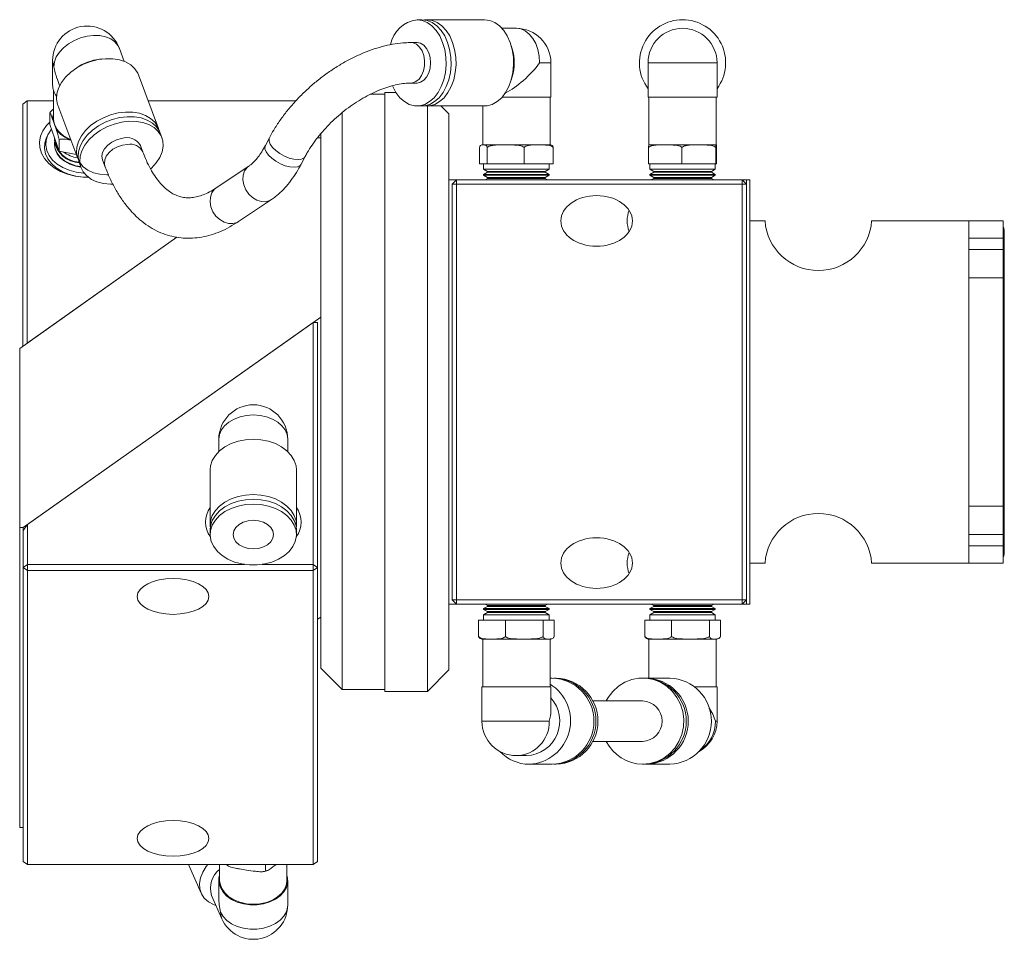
# Model space of a CAD drawing. Header units: inches. Extents: x 0.7 to 32, y 0.8 to 20.7.
# Tile 4 of 8: x 14.9 to 20.7, y 0.8 to 6.1. Entities that reach past the tile are written whole.
import ezdxf

# ---------------------------------------------------------------- set-up
doc = ezdxf.new("R2010")
doc.units = ezdxf.units.IN
doc.header["$MEASUREMENT"] = 0

msp = doc.modelspace()

# ---------------------------------------------------------------- linework, layer by layer
at = {"color": 7, "linetype": 'Continuous', "lineweight": 15}
for p, q in [((17.2989, 6.1268), (17.2699, 6.1268)), ((17.6649, 6.1268), (17.328, 6.1268)), ((17.8509, 6.0764), (17.7669, 6.0764)), ((17.2699, 5.9929), (17.2349, 5.9929)), ((15.5579, 5.8828), (15.5297, 5.9584)), ((17.8266, 5.956), (17.8206, 5.9763)), ((15.1393, 5.8879), (15.1393, 5.7453)), ((15.3924, 5.8925), (15.4133, 5.8955)), ((15.4313, 5.8975), (15.4133, 5.8955)), ((17.987, 5.8748), (18.0525, 5.8748)), ((18.0525, 5.6732), (18.0525, 5.8748)), ((18.621, 5.8748), (18.621, 5.6732)), ((18.621, 5.8748), (19.0242, 5.8748)), ((19.0242, 5.6732), (19.0242, 5.8748)), ((15.2812, 5.8462), (15.2663, 5.8359)), ((15.1648, 5.7833), (15.1802, 5.7418)), ((15.7578, 5.4913), (15.6413, 5.8036)), ((17.8206, 5.7733), (17.8266, 5.7936)), ((15.144, 5.7147), (15.144, 5.5482)), ((17.147, 5.7006), (17.0816, 5.7006)), ((17.0816, 5.1881), (17.0816, 5.7006)), ((17.2349, 5.7567), (17.2699, 5.7567)), ((14.9659, 5.6339), (14.9909, 5.6516)), ((14.9909, 5.6516), (14.9909, 4.2366)), ((15.144, 5.6516), (14.9909, 5.6516)), ((16.5606, 5.6516), (15.698, 5.6516)), ((17.0816, 5.6906), (16.9962, 5.6906)), ((17.7669, 5.6732), (18.0525, 5.6732)), ((18.0477, 5.3945), (18.0477, 5.6732)), ((18.621, 5.6732), (19.0242, 5.6732)), ((18.6258, 5.6732), (18.6258, 5.3945)), ((19.0195, 5.3945), (19.0195, 5.6732)), ((14.9659, 4.219), (14.9659, 5.6339)), ((15.1692, 5.6274), (15.2857, 5.3151)), ((17.2699, 5.6228), (17.2989, 5.6228)), ((17.328, 5.6228), (17.6649, 5.6228)), ((17.3316, 5.1881), (17.3316, 5.6228)), ((17.4566, 5.5756), (17.4094, 5.6228)), ((17.654, 5.6228), (17.654, 5.3945)), ((15.1225, 5.582), (15.1225, 5.5148)), ((15.1498, 5.5147), (15.14, 5.5428)), ((16.8316, 5.5844), (16.8316, 3.9506)), ((17.4566, 5.5756), (17.4566, 5.0997)), ((15.1772, 5.3588), (15.1225, 5.5148)), ((15.1597, 5.4866), (15.1498, 5.5147)), ((15.108, 5.4463), (15.1005, 5.4272)), ((15.1494, 5.4258), (15.1494, 5.4227)), ((15.1772, 5.426), (15.1772, 5.3588)), ((15.7779, 5.4375), (15.7679, 5.4644)), ((16.4069, 5.437), (16.3831, 5.3921)), ((16.7066, 5.4357), (16.6866, 5.4357)), ((16.7066, 3.9506), (16.7066, 5.4619)), ((15.277, 5.3385), (15.1772, 5.3588)), ((15.6664, 5.3534), (15.6525, 5.3907)), ((17.6352, 5.3794), (17.6352, 5.2843)), ((17.6581, 5.3945), (17.6498, 5.3945)), ((17.6663, 5.3945), (17.6581, 5.3945)), ((17.6663, 5.3945), (17.75, 5.3945)), ((17.681, 5.3794), (17.681, 5.2843)), ((17.7888, 5.3945), (17.75, 5.3945)), ((17.8277, 5.3945), (17.7888, 5.3945)), ((17.8277, 5.3945), (17.9511, 5.3945)), ((17.8967, 5.3794), (17.8967, 5.2843)), ((17.9816, 5.3945), (17.9511, 5.3945)), ((18.0122, 5.3945), (17.9816, 5.3945)), ((18.0122, 5.3945), (18.0519, 5.3945)), ((18.0666, 5.3794), (18.0666, 5.2843)), ((18.6241, 5.3794), (18.6241, 5.2843)), ((18.6252, 5.3945), (18.6866, 5.3945)), ((18.7217, 5.3945), (18.6866, 5.3945)), ((18.7568, 5.3945), (18.7217, 5.3945)), ((18.7568, 5.3945), (18.8828, 5.3945)), ((18.8193, 5.3794), (18.8193, 5.2843)), ((18.9185, 5.3945), (18.8828, 5.3945)), ((18.9543, 5.3945), (18.9185, 5.3945)), ((18.9543, 5.3945), (19.0188, 5.3945)), ((19.0178, 5.3794), (19.0178, 5.2843)), ((19.0194, 5.3945), (19.0188, 5.3945)), ((19.02, 5.3945), (19.0194, 5.3945)), ((19.0211, 5.3794), (19.0211, 5.2843)), ((15.4312, 5.3081), (15.4451, 5.2708)), ((16.592, 5.2817), (16.6157, 5.3267)), ((15.2957, 5.2882), (15.3058, 5.2613)), ((16.2871, 5.2713), (16.0953, 5.1431)), ((17.681, 5.2843), (17.6352, 5.2843)), ((17.6594, 5.2843), (17.6594, 5.2528)), ((17.6594, 5.2528), (17.6826, 5.2394)), ((17.6594, 5.2528), (17.7096, 5.2528)), ((17.8967, 5.2843), (17.681, 5.2843)), ((17.6826, 5.2394), (17.6826, 5.2347)), ((17.6826, 5.2394), (17.7268, 5.2394)), ((17.7096, 5.2528), (18.0424, 5.2528)), ((17.7268, 5.2394), (18.0192, 5.2394)), ((18.0666, 5.2843), (17.8967, 5.2843)), ((18.0192, 5.2394), (18.0424, 5.2528)), ((18.0192, 5.2347), (18.0192, 5.2394)), ((18.0424, 5.2528), (18.0424, 5.2843)), ((18.8193, 5.2843), (18.6241, 5.2843)), ((18.6311, 5.2843), (18.6311, 5.2528)), ((18.6311, 5.2528), (18.6543, 5.2394)), ((18.6311, 5.2528), (19.0141, 5.2528)), ((18.6543, 5.2394), (18.6543, 5.2347)), ((18.6543, 5.2394), (18.9909, 5.2394)), ((19.0178, 5.2843), (18.8193, 5.2843)), ((18.9909, 5.2394), (19.0141, 5.2528)), ((18.9909, 5.2347), (18.9909, 5.2394)), ((19.0141, 5.2528), (19.0141, 5.2843)), ((19.0211, 5.2843), (19.0178, 5.2843)), ((17.0816, 2.2006), (17.0816, 5.1881)), ((17.3316, 2.2006), (17.3316, 5.1881)), ((17.5009, 5.1906), (17.4566, 5.1906)), ((17.4759, 5.1656), (17.5009, 5.1906)), ((17.5009, 5.1656), (17.5009, 5.1906)), ((17.5009, 5.1906), (19.1709, 5.1906)), ((17.6826, 5.2347), (17.6594, 5.2213)), ((17.6594, 5.2213), (17.6594, 5.2171)), ((17.6594, 5.2213), (17.7096, 5.2213)), ((17.6594, 5.2171), (17.6826, 5.2037)), ((17.6594, 5.2171), (17.7096, 5.2171)), ((17.6826, 5.199), (17.6681, 5.1906)), ((17.6826, 5.2347), (17.7268, 5.2347)), ((17.6826, 5.2037), (17.6826, 5.199)), ((17.6826, 5.2037), (17.7268, 5.2037)), ((17.6826, 5.199), (17.7268, 5.199)), ((17.7096, 5.2213), (18.0424, 5.2213)), ((17.7096, 5.2171), (18.0424, 5.2171)), ((17.7268, 5.2347), (18.0192, 5.2347)), ((17.7268, 5.2037), (18.0192, 5.2037)), ((17.7268, 5.199), (18.0192, 5.199)), ((18.0424, 5.2213), (18.0192, 5.2347)), ((18.0192, 5.2037), (18.0424, 5.2171)), ((18.0192, 5.199), (18.0192, 5.2037)), ((18.0337, 5.1906), (18.0192, 5.199)), ((18.0424, 5.2171), (18.0424, 5.2213)), ((18.6543, 5.2347), (18.6311, 5.2213)), ((18.6311, 5.2213), (18.6311, 5.2171)), ((18.6311, 5.2213), (19.0141, 5.2213)), ((18.6311, 5.2171), (18.6543, 5.2037)), ((18.6311, 5.2171), (19.0141, 5.2171)), ((18.6543, 5.199), (18.6398, 5.1906)), ((18.6543, 5.2347), (18.9909, 5.2347)), ((18.6543, 5.2037), (18.6543, 5.199)), ((18.6543, 5.2037), (18.9909, 5.2037)), ((18.6543, 5.199), (18.9909, 5.199)), ((19.0141, 5.2213), (18.9909, 5.2347)), ((18.9909, 5.2037), (19.0141, 5.2171)), ((18.9909, 5.199), (18.9909, 5.2037)), ((19.0054, 5.1906), (18.9909, 5.199)), ((19.0141, 5.2171), (19.0141, 5.2213)), ((19.1966, 5.1906), (19.1709, 5.1906)), ((19.1709, 5.1656), (19.1709, 5.1906)), ((19.1959, 5.1656), (19.1709, 5.1906)), ((19.1966, 2.7106), (19.1966, 5.1906)), ((19.1966, 5.1906), (19.2166, 5.1906)), ((19.2166, 5.1906), (19.2166, 4.9506)), ((17.4759, 2.7356), (17.4759, 5.1656)), ((17.4759, 5.1656), (17.5009, 5.1656)), ((17.5009, 5.1656), (17.5009, 2.7356)), ((19.1709, 5.1656), (17.5009, 5.1656)), ((19.1709, 2.7356), (19.1709, 5.1656)), ((19.1709, 5.1656), (19.1959, 5.1656)), ((19.1959, 5.1656), (19.1959, 2.7356)), ((16.2265, 4.9467), (16.4184, 5.0749)), ((17.4566, 5.0997), (17.4566, 2.3256)), ((19.2166, 4.9506), (19.2166, 2.9506)), ((19.2166, 4.9506), (19.3049, 4.9506)), ((19.312, 4.9044), (19.3118, 4.9044)), ((19.9283, 4.9506), (20.4966, 4.9506)), ((20.4966, 4.9506), (20.6966, 4.9506)), ((20.4966, 4.8506), (20.4966, 4.9506)), ((20.6966, 4.9506), (20.6966, 4.8506)), ((20.704, 3.0057), (20.704, 4.8955)), ((15.8662, 4.8556), (14.9466, 4.2054)), ((14.9909, 4.2366), (15.8662, 4.8556)), ((20.6966, 4.8506), (20.4966, 4.8506)), ((20.4966, 4.8506), (20.4966, 4.7836)), ((20.6966, 4.8506), (20.6966, 4.7836)), ((20.6966, 4.7836), (20.4966, 4.7836)), ((20.4966, 4.7836), (20.4966, 4.6176)), ((20.6966, 4.6176), (20.6966, 4.7836)), ((20.4966, 4.6176), (20.6966, 4.6176)), ((20.4966, 4.6176), (20.4966, 3.2836)), ((20.6966, 4.6176), (20.6966, 3.2836)), ((14.9666, 3.1585), (16.7066, 4.3889)), ((16.6626, 4.3577), (14.9926, 3.1769)), ((16.6626, 2.9428), (16.6626, 4.3577)), ((16.6626, 4.3577), (16.6876, 4.3577)), ((16.6876, 4.3577), (16.6876, 2.9251)), ((14.9466, 4.2054), (14.9466, 3.1585)), ((16.7066, 2.3356), (16.7066, 3.9506)), ((16.8316, 3.9506), (16.8316, 2.2106)), ((16.111, 3.6741), (16.111, 3.6027)), ((16.5142, 3.6027), (16.5142, 3.6741)), ((16.0607, 3.4958), (16.0607, 3.1729)), ((16.5646, 3.1729), (16.5646, 3.4958)), ((20.6966, 3.2836), (20.4966, 3.2836)), ((20.4966, 3.2836), (20.4966, 3.1176)), ((20.6966, 3.1176), (20.6966, 3.2836)), ((14.9676, 3.1415), (14.9926, 3.1769)), ((14.9926, 3.1769), (14.9926, 2.9428)), ((14.9466, 1.4049), (14.9466, 3.1585)), ((14.9466, 3.1585), (14.9666, 3.1585)), ((14.9666, 3.1585), (14.9666, 1.4049)), ((14.9676, 2.9251), (14.9676, 3.1415)), ((16.0607, 3.145), (16.0607, 3.1172)), ((16.5646, 3.1172), (16.5646, 3.145)), ((20.4966, 3.1176), (20.6966, 3.1176)), ((20.4966, 3.1176), (20.4966, 3.0506)), ((20.6966, 3.1176), (20.6966, 3.0506)), ((20.4966, 3.0506), (20.6966, 3.0506)), ((20.4966, 2.9506), (20.4966, 3.0506)), ((20.6966, 3.0506), (20.6966, 2.9506)), ((14.9926, 2.9428), (14.9676, 2.9251)), ((14.9926, 2.9428), (14.9926, 2.9075)), ((14.9926, 2.9428), (16.2608, 2.9428)), ((16.3644, 2.9428), (16.6626, 2.9428)), ((16.6626, 2.9428), (16.6626, 2.9075)), ((16.6876, 2.9251), (16.6626, 2.9428)), ((19.2166, 2.9506), (19.2166, 2.7106)), ((19.2166, 2.9506), (19.3049, 2.9506)), ((19.9283, 2.9506), (20.4966, 2.9506)), ((20.6966, 2.9506), (20.4966, 2.9506)), ((14.9926, 2.9075), (14.9676, 2.9251)), ((14.9676, 1.2069), (14.9676, 2.9251)), ((16.6626, 2.9075), (14.9926, 2.9075)), ((14.9926, 2.9075), (14.9926, 1.1892)), ((16.6876, 2.9251), (16.6626, 2.9075)), ((16.6626, 1.1892), (16.6626, 2.9075)), ((16.6876, 2.9251), (16.6876, 1.2069)), ((17.5009, 2.7106), (17.4566, 2.7106)), ((17.4759, 2.7356), (17.5009, 2.7356)), ((17.4759, 2.7356), (17.5009, 2.7106)), ((17.5009, 2.7106), (17.5009, 2.7356)), ((17.5009, 2.7356), (19.1709, 2.7356)), ((19.1709, 2.7106), (17.5009, 2.7106)), ((17.6681, 2.7106), (17.6826, 2.7022)), ((18.0192, 2.7022), (18.0337, 2.7106)), ((18.6398, 2.7106), (18.6543, 2.7022)), ((18.9909, 2.7022), (19.0054, 2.7106)), ((19.1709, 2.7106), (19.1709, 2.7356)), ((19.1709, 2.7356), (19.1959, 2.7356)), ((19.1709, 2.7106), (19.1959, 2.7356)), ((19.1966, 2.7106), (19.1709, 2.7106)), ((19.2166, 2.7106), (19.1966, 2.7106)), ((17.6826, 2.6976), (17.6594, 2.6842)), ((17.6594, 2.6842), (17.6594, 2.6799)), ((18.0424, 2.6842), (17.6594, 2.6842)), ((17.6594, 2.6799), (17.6826, 2.6665)), ((18.0424, 2.6799), (17.6594, 2.6799)), ((17.6826, 2.6619), (17.6594, 2.6485)), ((17.6594, 2.6485), (17.6594, 2.617)), ((18.0424, 2.6485), (17.6594, 2.6485)), ((17.6826, 2.7022), (17.6826, 2.6976)), ((18.0192, 2.7022), (17.6826, 2.7022)), ((18.0192, 2.6976), (17.6826, 2.6976)), ((17.6826, 2.6665), (17.6826, 2.6619)), ((18.0192, 2.6665), (17.6826, 2.6665)), ((18.0192, 2.6619), (17.6826, 2.6619)), ((18.0192, 2.6976), (18.0192, 2.7022)), ((18.0424, 2.6842), (18.0192, 2.6976)), ((18.0192, 2.6665), (18.0424, 2.6799)), ((18.0192, 2.6619), (18.0192, 2.6665)), ((18.0424, 2.6485), (18.0192, 2.6619)), ((18.0424, 2.6799), (18.0424, 2.6842)), ((18.0424, 2.617), (18.0424, 2.6485)), ((18.6543, 2.6976), (18.6311, 2.6842)), ((18.6311, 2.6842), (18.6311, 2.6799)), ((18.7659, 2.6842), (18.6311, 2.6842)), ((18.6311, 2.6799), (18.6543, 2.6665)), ((18.7659, 2.6799), (18.6311, 2.6799)), ((18.6543, 2.6619), (18.6311, 2.6485)), ((18.6311, 2.6485), (18.6311, 2.617)), ((18.7659, 2.6485), (18.6311, 2.6485)), ((18.6543, 2.7022), (18.6543, 2.6976)), ((18.7727, 2.7022), (18.6543, 2.7022)), ((18.7727, 2.6976), (18.6543, 2.6976)), ((18.6543, 2.6665), (18.6543, 2.6619)), ((18.7727, 2.6665), (18.6543, 2.6665)), ((18.7727, 2.6619), (18.6543, 2.6619)), ((19.0141, 2.6842), (18.7659, 2.6842)), ((19.0141, 2.6799), (18.7659, 2.6799)), ((19.0141, 2.6485), (18.7659, 2.6485)), ((18.9909, 2.7022), (18.7727, 2.7022)), ((18.9909, 2.6976), (18.7727, 2.6976)), ((18.9909, 2.6665), (18.7727, 2.6665)), ((18.9909, 2.6619), (18.7727, 2.6619)), ((18.9909, 2.6976), (18.9909, 2.7022)), ((19.0141, 2.6842), (18.9909, 2.6976)), ((18.9909, 2.6665), (19.0141, 2.6799)), ((18.9909, 2.6619), (18.9909, 2.6665)), ((19.0141, 2.6485), (18.9909, 2.6619)), ((19.0141, 2.6799), (19.0141, 2.6842)), ((19.0141, 2.617), (19.0141, 2.6485)), ((16.6876, 2.6218), (16.7066, 2.6352)), ((17.63, 2.5219), (17.63, 2.617)), ((17.63, 2.617), (17.7867, 2.617)), ((17.7867, 2.617), (18.0076, 2.617)), ((17.7867, 2.5219), (17.7867, 2.617)), ((18.0076, 2.5219), (18.0076, 2.617)), ((18.0076, 2.617), (18.0718, 2.617)), ((18.0718, 2.5219), (18.0718, 2.617)), ((18.6017, 2.5219), (18.6017, 2.617)), ((18.6017, 2.617), (18.7584, 2.617)), ((18.7584, 2.617), (18.9794, 2.617)), ((18.7584, 2.5219), (18.7584, 2.617)), ((18.9794, 2.5219), (18.9794, 2.617)), ((18.9794, 2.617), (19.0435, 2.617)), ((19.0435, 2.5219), (19.0435, 2.617)), ((17.6801, 2.5067), (17.6498, 2.5067)), ((17.654, 2.5067), (17.654, 2.228)), ((17.6801, 2.5067), (17.7083, 2.5067)), ((17.7083, 2.5067), (17.7365, 2.5067)), ((17.8574, 2.5067), (17.7365, 2.5067)), ((17.8574, 2.5067), (17.8972, 2.5067)), ((17.8972, 2.5067), (17.9369, 2.5067)), ((18.0282, 2.5067), (17.9369, 2.5067)), ((18.0282, 2.5067), (18.0397, 2.5067)), ((18.0397, 2.5067), (18.0513, 2.5067)), ((18.0477, 2.228), (18.0477, 2.5067)), ((18.0513, 2.5067), (18.0519, 2.5067)), ((18.6518, 2.5067), (18.6216, 2.5067)), ((18.6258, 2.5067), (18.6258, 2.2784)), ((18.6518, 2.5067), (18.6801, 2.5067)), ((18.6801, 2.5067), (18.7083, 2.5067)), ((18.8291, 2.5067), (18.7083, 2.5067)), ((18.8291, 2.5067), (18.8689, 2.5067)), ((18.8689, 2.5067), (18.9087, 2.5067)), ((18.9999, 2.5067), (18.9087, 2.5067)), ((18.9999, 2.5067), (19.0115, 2.5067)), ((19.0115, 2.5067), (19.023, 2.5067)), ((19.0195, 2.228), (19.0195, 2.5067)), ((19.023, 2.5067), (19.0237, 2.5067)), ((16.7066, 2.3356), (16.8316, 2.2106)), ((17.3316, 2.2006), (17.4566, 2.3256)), ((18.061, 2.2784), (18.0477, 2.2784)), ((18.0844, 2.2784), (18.0727, 2.2784)), ((18.6008, 2.2784), (18.5891, 2.2784)), ((18.7479, 2.2784), (18.6125, 2.2784)), ((16.8316, 2.2106), (17.0816, 2.2106)), ((17.0816, 2.2006), (17.3316, 2.2006)), ((17.6493, 2.228), (17.6493, 2.0264)), ((18.0525, 2.228), (17.6493, 2.228)), ((18.0525, 2.0862), (18.0525, 2.228)), ((19.0242, 2.228), (18.8923, 2.228)), ((19.0242, 2.0264), (19.0242, 2.228)), ((18.5891, 2.1445), (18.2969, 2.1445)), ((18.0434, 2.0264), (17.6493, 2.0264)), ((19.0242, 2.0264), (19.0151, 2.0264)), ((18.2969, 1.9083), (18.5891, 1.9083)), ((17.8509, 1.8249), (17.9107, 1.8249)), ((17.9256, 1.7745), (18.061, 1.7745)), ((18.0727, 1.7745), (18.0844, 1.7745)), ((18.5891, 1.7745), (18.6008, 1.7745)), ((18.6125, 1.7745), (18.6067, 1.7745)), ((18.6125, 1.7745), (18.7479, 1.7745)), ((14.9666, 1.4049), (14.9466, 1.4049)), ((14.9666, 1.4049), (14.9676, 1.4056)), ((14.9926, 1.1892), (14.9676, 1.2069)), ((14.9926, 1.1892), (16.6626, 1.1892)), ((15.9337, 1.1892), (16.0071, 1.0219)), ((16.1158, 1.1892), (16.1158, 1.0954)), ((16.1594, 1.1848), (16.1663, 1.1807)), ((16.1608, 1.1836), (16.1608, 1.1892)), ((16.232, 1.1623), (16.272, 1.1563)), ((16.272, 1.1563), (16.312, 1.1503)), ((16.3738, 1.1476), (16.3897, 1.1519)), ((16.3832, 1.1504), (16.3832, 1.1892)), ((16.4318, 1.178), (16.446, 1.1892)), ((16.5095, 1.0954), (16.5095, 1.1892)), ((16.6876, 1.2069), (16.6626, 1.1892)), ((16.111, 1.0954), (16.111, 0.9951)), ((16.5142, 0.9529), (16.5142, 1.0954)), ((16.0682, 1.0081), (16.128, 0.8719))]:
    msp.add_line(p, q, dxfattribs=at)
at = {"color": 7, "linetype": 'Continuous', "lineweight": 15, "flags": 128}
for points in [[(17.2699, 6.1268), (17.3003, 6.1227), (17.3297, 6.1107), (17.3572, 6.0911), (17.3818, 6.0646), (17.4029, 6.0319), (17.4197, 5.9942), (17.4317, 5.9527), (17.4385, 5.9086), (17.4399, 5.8635), (17.4358, 5.8187), (17.4263, 5.7758), (17.4119, 5.736), (17.3929, 5.7007), (17.3699, 5.671), (17.3437, 5.6478), (17.3152, 5.6319), (17.2852, 5.6239), (17.2547, 5.6239), (17.2246, 5.6319), (17.1961, 5.6478), (17.1699, 5.671), (17.1469, 5.7007), (17.1279, 5.736), (17.1262, 5.7399)], [(17.2989, 6.1268), (17.3293, 6.1227), (17.3587, 6.1107), (17.3862, 6.0911), (17.4109, 6.0646), (17.432, 6.0319), (17.4488, 5.9942), (17.4607, 5.9527), (17.4675, 5.9086), (17.4689, 5.8635), (17.4648, 5.8187), (17.4554, 5.7758), (17.4409, 5.736), (17.4219, 5.7007), (17.3989, 5.671), (17.3728, 5.6478), (17.3442, 5.6319), (17.3142, 5.6239), (17.2989, 5.6228)], [(17.3135, 6.1259), (17.328, 6.1268), (17.3584, 6.1227), (17.3878, 6.1107), (17.4152, 6.0911), (17.4399, 6.0646), (17.461, 6.0319), (17.4778, 5.9942), (17.4898, 5.9527), (17.4966, 5.9086), (17.4979, 5.8635), (17.4938, 5.8187), (17.4844, 5.7758), (17.47, 5.736), (17.451, 5.7007), (17.428, 5.671), (17.4018, 5.6478), (17.3732, 5.6319), (17.3432, 5.6239), (17.3135, 5.6238)], [(17.6649, 6.1268), (17.6953, 6.1227), (17.7247, 6.1107), (17.7521, 6.0911), (17.7768, 6.0646), (17.7979, 6.0319), (17.8147, 5.9942), (17.8267, 5.9527), (17.8335, 5.9086), (17.8348, 5.8635), (17.8307, 5.8187), (17.8213, 5.7758), (17.8069, 5.736), (17.7878, 5.7007), (17.7649, 5.671), (17.7387, 5.6478), (17.7101, 5.6319), (17.6801, 5.6239), (17.6649, 5.6228)], [(17.8509, 6.0764), (17.8774, 6.0725), (17.903, 6.061), (17.9265, 6.0424), (17.9471, 6.0173), (17.964, 5.9868), (17.9766, 5.952), (17.9844, 5.9141), (17.987, 5.8748)], [(15.146, 5.8515), (15.1497, 5.88), (15.1608, 5.9088), (15.1788, 5.9368), (15.2031, 5.9629), (15.2326, 5.9862), (15.2663, 6.0056), (15.3029, 6.0206), (15.3409, 6.0304), (15.3789, 6.0348), (15.4155, 6.0335), (15.4492, 6.0266), (15.4787, 6.0144), (15.5029, 5.9973), (15.521, 5.976), (15.5297, 5.9584)], [(17.2352, 5.7567), (17.2434, 5.7574), (17.2636, 5.7646), (17.2819, 5.7794), (17.297, 5.8007), (17.3078, 5.827), (17.3137, 5.8566), (17.3142, 5.8874), (17.3093, 5.9174), (17.2993, 5.9444), (17.285, 5.9668), (17.2672, 5.9828), (17.2472, 5.9915), (17.2349, 5.9929)], [(17.2699, 5.9929), (17.2905, 5.9889), (17.3098, 5.9771), (17.3263, 5.9583), (17.339, 5.9339), (17.3469, 5.9054), (17.3496, 5.8748), (17.3469, 5.8442), (17.339, 5.8158), (17.3263, 5.7913), (17.3098, 5.7725), (17.2905, 5.7607), (17.2699, 5.7567), (17.2699, 5.7567)], [(15.1393, 5.8879), (15.1397, 5.8791), (15.146, 5.8515)], [(15.1692, 5.6274), (15.1677, 5.6315), (15.1618, 5.6621), (15.1638, 5.6943), (15.1735, 5.7273), (15.1907, 5.7599), (15.2148, 5.791), (15.2449, 5.8197), (15.2803, 5.8451), (15.3196, 5.8663), (15.3617, 5.8827), (15.4052, 5.8936)], [(15.4052, 5.8936), (15.4487, 5.8989), (15.4908, 5.8983), (15.5302, 5.8917), (15.5655, 5.8796), (15.5957, 5.8621), (15.6198, 5.8399), (15.6369, 5.8138), (15.6413, 5.8036)], [(15.5218, 5.5814), (15.5653, 5.5867), (15.6074, 5.586), (15.6467, 5.5795), (15.6821, 5.5673), (15.7122, 5.5499), (15.7363, 5.5277), (15.7535, 5.5015), (15.762, 5.4776)], [(15.3465, 5.2065), (15.3172, 5.2072), (15.2705, 5.2128), (15.2258, 5.224), (15.1844, 5.2403), (15.1475, 5.2614), (15.1162, 5.2866), (15.0913, 5.3151), (15.0736, 5.3462), (15.0637, 5.379), (15.0616, 5.4125), (15.0677, 5.4457), (15.0815, 5.4778), (15.1029, 5.5077), (15.1225, 5.5274)], [(15.144, 5.5482), (15.1453, 5.5326), (15.1498, 5.5147)], [(15.4662, 5.2194), (15.4569, 5.2194), (15.4161, 5.223), (15.3786, 5.2324), (15.3457, 5.2472), (15.3184, 5.2671), (15.2977, 5.2914), (15.2842, 5.3193), (15.2784, 5.3498), (15.2803, 5.3821), (15.2901, 5.415), (15.3072, 5.4476), (15.3313, 5.4788), (15.3615, 5.5075), (15.3968, 5.5329), (15.4362, 5.5541), (15.4783, 5.5704), (15.5218, 5.5814)], [(15.2957, 5.2882), (15.2943, 5.2923), (15.2884, 5.3229), (15.2904, 5.3552), (15.3001, 5.3881), (15.3173, 5.4207), (15.3413, 5.4519), (15.3715, 5.4806), (15.4068, 5.5059), (15.4462, 5.5271), (15.4883, 5.5435), (15.5318, 5.5545)], [(15.4892, 5.1656), (15.477, 5.1656), (15.4361, 5.1691), (15.3986, 5.1785), (15.3658, 5.1934), (15.3385, 5.2133), (15.3178, 5.2376), (15.3043, 5.2654), (15.2985, 5.296), (15.3004, 5.3283), (15.3101, 5.3612), (15.3273, 5.3938), (15.3514, 5.4249), (15.3816, 5.4537), (15.4169, 5.479), (15.4562, 5.5002), (15.4983, 5.5166), (15.5419, 5.5276)], [(15.5318, 5.5545), (15.5753, 5.5597), (15.6174, 5.5591), (15.6568, 5.5526), (15.6921, 5.5404), (15.7223, 5.5229), (15.7463, 5.5008), (15.7635, 5.4746), (15.7679, 5.4644)], [(15.5419, 5.5276), (15.5854, 5.5328), (15.6275, 5.5322), (15.6668, 5.5257), (15.7021, 5.5135), (15.7323, 5.496), (15.7564, 5.4739), (15.7736, 5.4477), (15.7833, 5.4184), (15.7852, 5.3868), (15.7794, 5.3541), (15.7659, 5.3212), (15.7452, 5.2892), (15.7179, 5.2591), (15.7132, 5.2547)], [(15.1323, 5.4868), (15.1281, 5.4815), (15.111, 5.4534), (15.1014, 5.4235), (15.0994, 5.3929), (15.1053, 5.3625), (15.1186, 5.3334), (15.1392, 5.3064), (15.1662, 5.2824), (15.1988, 5.2623), (15.236, 5.2466), (15.2766, 5.2358), (15.3192, 5.2303), (15.3231, 5.2301)], [(15.0909, 5.3786), (15.0932, 5.4024), (15.1, 5.426)], [(15.1079, 5.4459), (15.1036, 5.4374), (15.0936, 5.4065), (15.0916, 5.375), (15.0976, 5.3436), (15.1115, 5.3135), (15.1327, 5.2857), (15.1606, 5.2609), (15.1942, 5.2401), (15.2326, 5.2239), (15.2745, 5.2128), (15.3185, 5.2072), (15.3496, 5.2066)], [(15.15, 5.4369), (15.1535, 5.4201), (15.1639, 5.3963)], [(15.4312, 5.3081), (15.4277, 5.3281), (15.4315, 5.3504), (15.443, 5.3727), (15.4611, 5.3934), (15.4847, 5.4111), (15.5123, 5.4245), (15.5419, 5.4329)], [(16.6157, 5.3266), (16.6097, 5.3191), (16.5951, 5.3115), (16.5748, 5.3087), (16.5502, 5.3109), (16.523, 5.3179), (16.4949, 5.3293), (16.468, 5.3442), (16.444, 5.3617), (16.4246, 5.3806), (16.4111, 5.3996), (16.4045, 5.4174), (16.4051, 5.4327), (16.4069, 5.437)], [(15.1501, 5.4116), (15.1494, 5.3999), (15.1535, 5.3727), (15.1653, 5.3466), (15.1842, 5.3227), (15.2096, 5.302), (15.2404, 5.2853), (15.2752, 5.2734), (15.3034, 5.2678)], [(15.15, 5.4116), (15.1494, 5.3999), (15.1535, 5.3727), (15.1653, 5.3466), (15.1842, 5.3227), (15.2096, 5.302), (15.2404, 5.2853), (15.2752, 5.2734), (15.3034, 5.2678)], [(15.1494, 5.3975), (15.1494, 5.3969), (15.1535, 5.3696), (15.1653, 5.3435), (15.1842, 5.3196), (15.2096, 5.2989), (15.2404, 5.2823), (15.2752, 5.2703), (15.3046, 5.2646)], [(15.4451, 5.2708), (15.4419, 5.285), (15.4437, 5.3071), (15.4531, 5.3295), (15.4696, 5.3508), (15.4919, 5.3694), (15.5186, 5.3841), (15.5478, 5.3939), (15.5776, 5.3981)], [(16.592, 5.2817), (16.5859, 5.2742), (16.5714, 5.2666), (16.5511, 5.2638), (16.5265, 5.2659), (16.4993, 5.273), (16.4712, 5.2843), (16.4443, 5.2993), (16.4203, 5.3168), (16.4009, 5.3357), (16.3874, 5.3547), (16.3807, 5.3724), (16.3814, 5.3878), (16.3831, 5.3921)], [(16.4187, 5.0752), (16.4094, 5.0698), (16.3857, 5.0629), (16.3598, 5.0635), (16.3334, 5.0715), (16.3084, 5.0865), (16.2863, 5.1074), (16.2688, 5.1328), (16.257, 5.1609), (16.2517, 5.1899), (16.2533, 5.2177), (16.2617, 5.2424), (16.2763, 5.2625), (16.2867, 5.271)], [(16.2265, 4.9467), (16.2175, 4.9416), (16.1939, 4.9347), (16.168, 4.9353), (16.1416, 4.9434), (16.1165, 4.9584), (16.0945, 4.9792), (16.0769, 5.0046), (16.0651, 5.0327), (16.0599, 5.0617), (16.0615, 5.0895), (16.0699, 5.1142), (16.0844, 5.1343), (16.0953, 5.1431)], [(20.704, 4.8955), (20.701, 4.9106), (20.6966, 4.9184)], [(16.111, 3.6741), (16.1149, 3.7019), (16.1264, 3.7286), (16.145, 3.7533), (16.1701, 3.7749), (16.2006, 3.7926), (16.2355, 3.8058), (16.2733, 3.8139), (16.3126, 3.8166), (16.3519, 3.8139), (16.3898, 3.8058), (16.4246, 3.7926), (16.4552, 3.7749), (16.4802, 3.7533), (16.4988, 3.7286), (16.5103, 3.7019), (16.5142, 3.6741)], [(16.0607, 3.4958), (16.0629, 3.5197), (16.073, 3.5508), (16.0907, 3.5802), (16.1156, 3.6069), (16.1468, 3.63), (16.1834, 3.6487), (16.2241, 3.6626), (16.2676, 3.6711), (16.3126, 3.674)], [(16.3126, 3.674), (16.3576, 3.6711), (16.4012, 3.6626), (16.4419, 3.6487), (16.4784, 3.63), (16.5096, 3.6069), (16.5345, 3.5802), (16.5523, 3.5508), (16.5623, 3.5197), (16.5646, 3.4958)], [(16.0614, 3.1589), (16.0609, 3.1649), (16.0629, 3.1968), (16.073, 3.2279), (16.0907, 3.2573), (16.1156, 3.2839), (16.1468, 3.307), (16.1834, 3.3258), (16.2241, 3.3397), (16.2676, 3.3482), (16.3126, 3.351)], [(16.3126, 3.351), (16.3576, 3.3482), (16.4012, 3.3397), (16.4419, 3.3258), (16.4784, 3.307), (16.5096, 3.2839), (16.5345, 3.2573), (16.5523, 3.2279), (16.5623, 3.1968), (16.5643, 3.1649), (16.5638, 3.1589)], [(16.0607, 3.145), (16.0629, 3.1689), (16.073, 3.2001), (16.0907, 3.2295), (16.1156, 3.2561), (16.1468, 3.2792), (16.1834, 3.298), (16.2241, 3.3118), (16.2676, 3.3203), (16.3126, 3.3232)], [(16.3126, 3.2954), (16.3576, 3.2925), (16.4012, 3.284), (16.4419, 3.2701), (16.4784, 3.2514), (16.5096, 3.2283), (16.5345, 3.2016), (16.5523, 3.1722), (16.5623, 3.1411), (16.5643, 3.1092), (16.5583, 3.0775), (16.5443, 3.0472), (16.5229, 3.019), (16.4947, 2.9941), (16.4607, 2.973), (16.4219, 2.9567), (16.3797, 2.9454), (16.3352, 2.9397), (16.29, 2.9397), (16.2456, 2.9454), (16.2033, 2.9567), (16.1645, 2.973), (16.1305, 2.9941), (16.1023, 3.019), (16.0809, 3.0472), (16.067, 3.0775), (16.0609, 3.1092), (16.0629, 3.1411), (16.073, 3.1722), (16.0907, 3.2016), (16.1156, 3.2283), (16.1468, 3.2514), (16.1834, 3.2701), (16.2241, 3.284), (16.2676, 3.2925), (16.3126, 3.2954)], [(16.3126, 3.3232), (16.3576, 3.3203), (16.4012, 3.3118), (16.4419, 3.298), (16.4784, 3.2792), (16.5096, 3.2561), (16.5345, 3.2295), (16.5523, 3.2001), (16.5623, 3.1689), (16.5646, 3.145)], [(16.3126, 3.2007), (16.3432, 3.1979), (16.3717, 3.1895), (16.3961, 3.1762), (16.4149, 3.1589), (16.4267, 3.1388), (16.4307, 3.1172), (16.4267, 3.0956), (16.4149, 3.0754), (16.3961, 3.0581), (16.3717, 3.0449), (16.3432, 3.0365), (16.3126, 3.0337), (16.282, 3.0365), (16.2536, 3.0449), (16.2291, 3.0581), (16.2103, 3.0754), (16.1985, 3.0956), (16.1945, 3.1172), (16.1985, 3.1388), (16.2103, 3.1589), (16.2291, 3.1762), (16.2536, 3.1895), (16.282, 3.1979), (16.3126, 3.2007)], [(20.6966, 2.9829), (20.701, 2.9907), (20.704, 3.0057)], [(18.3766, 2.1445), (18.3883, 2.1652), (18.4152, 2.2006), (18.4477, 2.2303), (18.4847, 2.2535), (18.5251, 2.2693), (18.5676, 2.2774), (18.6107, 2.2774), (18.6532, 2.2693), (18.6936, 2.2535), (18.7306, 2.2303), (18.7631, 2.2006), (18.79, 2.1652), (18.8104, 2.1255), (18.8238, 2.0825), (18.8296, 2.0377), (18.8276, 1.9926), (18.818, 1.9486), (18.8011, 1.907), (18.7773, 1.8693), (18.7475, 1.8367), (18.7126, 1.8101), (18.6737, 1.7905), (18.6321, 1.7785), (18.5891, 1.7745), (18.5891, 1.7745)], [(16.0465, 1.1892), (16.037, 1.1773), (16.0166, 1.1446), (16.0033, 1.1113), (15.9975, 1.0784), (15.9994, 1.0469), (16.009, 1.0179), (16.026, 0.9922), (16.0497, 0.9708), (16.0795, 0.9543), (16.0943, 0.9487)], [(16.5095, 1.1261), (16.5131, 1.1103), (16.5133, 1.0824), (16.5059, 1.0549), (16.491, 1.029), (16.4693, 1.0057), (16.4415, 0.9858), (16.4088, 0.9701), (16.3724, 0.9593), (16.3337, 0.9537), (16.2942, 0.9535), (16.2553, 0.9588), (16.2187, 0.9693), (16.1857, 0.9847), (16.1576, 1.0043), (16.1355, 1.0274), (16.1201, 1.0532), (16.1121, 1.0805), (16.1119, 1.1085), (16.1158, 1.1261)], [(16.5095, 1.0954), (16.5071, 1.0739), (16.497, 1.0467), (16.4794, 1.0214), (16.4549, 0.9992), (16.4246, 0.9809), (16.3897, 0.9673), (16.3517, 0.959), (16.312, 0.9562), (16.2724, 0.9592), (16.2344, 0.9677), (16.1997, 0.9814), (16.1695, 0.9998), (16.1452, 1.0222), (16.1278, 1.0475), (16.1179, 1.0748), (16.1158, 1.0954)], [(16.5142, 0.9529), (16.5133, 0.9398), (16.5059, 0.9124), (16.491, 0.8865), (16.4693, 0.8632), (16.4415, 0.8433), (16.4088, 0.8276), (16.3724, 0.8168), (16.3337, 0.8111), (16.2942, 0.8109), (16.2553, 0.8162), (16.2187, 0.8267), (16.1857, 0.8421), (16.1576, 0.8618), (16.1355, 0.8849), (16.1201, 0.9106)], [(16.1201, 0.9106), (16.1238, 0.8836), (16.128, 0.8719)]]:
    msp.add_lwpolyline(points, dxfattribs=at)
at = {"color": 7, "linetype": 'Continuous', "lineweight": 15}
for centre, radius, start, end in [((17.2924, 5.9485), 0.1797, 97.2044, 169.33335), ((18.8226, 5.8748), 0.252, 90, 216.8699), ((18.8226, 5.8748), 0.252, 323.1301, 90), ((15.3409, 5.8879), 0.2016, 20.46559, 180), ((17.8509, 5.8748), 0.2016, 0, 90), ((18.8226, 5.8748), 0.2016, 360, 180), ((17.5509, 5.8748), 0.2874, 343.58768, 16.41232), ((15.4451, 5.6086), 0.2887, 100.53305, 124.60606), ((15.2508, 5.7471), 0.1115, 180.89478, 217.17476), ((15.2422, 5.5482), 0.1023, 163.53228, 183.0085), ((15.299, 5.5806), 0.1631, 203.82773, 250.25259), ((15.3052, 5.5933), 0.1804, 216.23733, 251.22301), ((15.3016, 5.4445), 0.1538, 188.14542, 268.69579), ((15.2989, 5.4435), 0.149, 182.56627, 267.95248), ((15.2995, 5.4439), 0.1497, 182.87783, 268.63768), ((15.5725, 5.3471), 0.0911, 28.57569, 109.65631), ((15.5925, 5.3171), 0.0824, 26.20136, 100.4473), ((15.3278, 5.5298), 0.2156, 234.95782, 258.37162), ((18.6719, 4.9506), 0.1731, 159.02869, 200.97131), ((19.6166, 4.9731), 0.3125, 184.12887, 355.87113), ((16.3126, 3.6741), 0.2016, 0, 180), ((16.1826, 3.1903), 0.1489, 144.94077, 215.53885), ((16.4427, 3.1903), 0.149, 324.46555, 35.05483), ((19.6166, 2.9281), 0.3125, 4.12887, 175.87113), ((18.6719, 2.9506), 0.1731, 159.02867, 200.97133), ((18.0523, 2.0264), 0.2521, 271.97154, 88.02846), ((18.0643, 2.0264), 0.2519, 270.58166, 89.41834), ((18.0757, 2.0264), 0.2521, 271.97173, 88.02827), ((18.5922, 2.0264), 0.2521, 271.95563, 88.04437), ((18.604, 2.0263), 0.252, 271.92725, 89.39944), ((18.7393, 2.0264), 0.2521, 271.95526, 88.04474), ((17.9141, 2.0279), 0.2537, 272.60782, 58.21264), ((17.9021, 2.0272), 0.2025, 272.44215, 42.04441), ((18.5852, 2.0264), 0.1182, 271.90904, 88.09096), ((17.8509, 2.0264), 0.2016, 180, 270), ((17.8463, 2.022), 0.1972, 271.3474, 1.28693), ((18.8226, 2.0264), 0.2016, 298.63141, 0), ((18.812, 2.0245), 0.2031, 303.69194, 0.53415), ((18.5925, 2.0154), 0.241, 206.38664, 269.21442), ((17.9268, 2.0102), 0.2357, 222.97063, 269.72509), ((16.2001, 1.0496), 0.1382, 127.57771, 197.48309), ((16.3126, 0.9529), 0.2016, 282.37862, 0), ((16.3126, 0.9529), 0.2016, 203.69889, 282.37862)]:
    msp.add_arc(centre, radius, start, end, dxfattribs=at)
for centre, major_axis, ratio, start_param, end_param in [((17.8509, 5.8748), (0.1879, 0.1879), 0.388548, 4.015154, 5.082984), ((15.3409, 5.8879), (-0.0506, 0.2805), 0.695589, 1.574888, 1.824715), ((17.8509, 2.0264), (0.1623, 0.1623), 0.736679, 5.34731, 5.648264), ((18.8226, 2.0264), (-0.1623, 0.1623), 0.736679, 4.077468, 4.479287), ((16.3126, 0.9529), (-0.0585, 0.2789), 0.691551, 1.276229, 1.577183)]:
    msp.add_ellipse(centre, major_axis=major_axis, ratio=ratio, start_param=start_param, end_param=end_param, dxfattribs=at)
for centre, ratio in [((18.3202, 4.9506), 0.707107), ((18.3202, 2.9506), 0.707107), ((15.8433, 2.7554), 0.5), ((15.8433, 1.3412), 0.5)]:
    msp.add_ellipse(centre, major_axis=(0.2093, 0), ratio=ratio, dxfattribs=at)
for points, knots in [([(17.2349, 5.9929), (17.2241, 5.9927), (17.1937, 5.9922), (17.1424, 5.9865), (17.0811, 5.9744), (17.0188, 5.9564), (16.9563, 5.9331), (16.8941, 5.9048), (16.8327, 5.8717), (16.7727, 5.8342), (16.7146, 5.7928), (16.6589, 5.7477), (16.606, 5.6993), (16.5563, 5.6481), (16.5103, 5.5945), (16.4685, 5.5389), (16.4339, 5.4862), (16.4151, 5.4519), (16.4069, 5.437)], [0, 0, 0, 0, 0.036138, 0.101271, 0.166704, 0.232386, 0.298011, 0.36348, 0.428767, 0.493892, 0.558898, 0.623843, 0.688788, 0.753783, 0.818887, 0.884164, 0.949679, 1, 1, 1, 1]), ([(16.6157, 5.3267), (16.6199, 5.3343), (16.6321, 5.3568), (16.656, 5.3944), (16.6887, 5.4391), (16.7256, 5.483), (16.7662, 5.5255), (16.81, 5.5659), (16.8562, 5.6035), (16.9043, 5.6379), (16.9534, 5.6685), (17.0029, 5.6949), (17.0518, 5.7168), (17.0994, 5.734), (17.1448, 5.7464), (17.1873, 5.7541), (17.2167, 5.7565), (17.2318, 5.7567), (17.2349, 5.7567)], [0, 0, 0, 0, 0.034995, 0.102397, 0.170157, 0.23826, 0.306621, 0.375146, 0.443738, 0.512288, 0.580676, 0.648806, 0.716582, 0.783921, 0.850762, 0.917092, 0.982983, 1, 1, 1, 1]), ([(15.1225, 5.582), (15.1256, 5.5862), (15.1321, 5.595), (15.1399, 5.6012), (15.144, 5.6044)], [0, 0, 0, 0, 0.476631, 1, 1, 1, 1]), ([(15.14, 5.5428), (15.1397, 5.5437), (15.1365, 5.5526), (15.1316, 5.566), (15.1259, 5.5789), (15.1234, 5.5811), (15.1225, 5.582)], [0, 0, 0, 0, 0.052977, 0.518036, 0.809717, 1, 1, 1, 1]), ([(15.1772, 5.426), (15.1762, 5.431), (15.1727, 5.4473), (15.1665, 5.4671), (15.1617, 5.4809), (15.1597, 5.4866)], [0, 0, 0, 0, 0.2043535, 0.6733681, 1, 1, 1, 1]), ([(15.2471, 5.4225), (15.2458, 5.4227), (15.2333, 5.4253), (15.2138, 5.4286), (15.1909, 5.4299), (15.1811, 5.4271), (15.1772, 5.426)], [0, 0, 0, 0, 0.052885, 0.517961, 0.809641, 1, 1, 1, 1]), ([(16.3831, 5.3921), (16.3795, 5.3855), (16.3692, 5.3664), (16.3514, 5.3386), (16.3305, 5.3111), (16.3106, 5.2898), (16.2962, 5.2776), (16.2891, 5.2727), (16.2871, 5.2713)], [0, 0, 0, 0, 0.1110676, 0.3195655, 0.524768, 0.726032, 0.9236687, 1, 1, 1, 1]), ([(17.6498, 5.3945), (17.6496, 5.3945), (17.6469, 5.3945), (17.6428, 5.3936), (17.638, 5.3888), (17.636, 5.382), (17.6352, 5.3794)], [0, 0, 0, 0, 0.052868, 0.517957, 0.809656, 1, 1, 1, 1]), ([(17.681, 5.3794), (17.6801, 5.3822), (17.6772, 5.3914), (17.672, 5.3941), (17.668, 5.3944), (17.6663, 5.3945)], [0, 0, 0, 0, 0.2043344, 0.6733035, 1, 1, 1, 1]), ([(17.75, 5.3945), (17.7487, 5.3945), (17.7364, 5.3945), (17.7171, 5.3936), (17.6945, 5.3888), (17.6848, 5.382), (17.681, 5.3794)], [0, 0, 0, 0, 0.0528686, 0.5179518, 0.8096607, 1, 1, 1, 1]), ([(17.8967, 5.3794), (17.8926, 5.3822), (17.8789, 5.3914), (17.8543, 5.3941), (17.8354, 5.3944), (17.8277, 5.3945)], [0, 0, 0, 0, 0.204323, 0.673304, 1, 1, 1, 1]), ([(17.9511, 5.3945), (17.9501, 5.3945), (17.9403, 5.3945), (17.9251, 5.3936), (17.9073, 5.3888), (17.8997, 5.382), (17.8967, 5.3794)], [0, 0, 0, 0, 0.0529824, 0.5180356, 0.8097127, 1, 1, 1, 1]), ([(18.0666, 5.3794), (18.0633, 5.3822), (18.0526, 5.3914), (18.0332, 5.3941), (18.0183, 5.3944), (18.0122, 5.3945)], [0, 0, 0, 0, 0.2043573, 0.6733545, 1, 1, 1, 1]), ([(18.0519, 5.3945), (18.0522, 5.3945), (18.0548, 5.3945), (18.0589, 5.3936), (18.0637, 5.3888), (18.0658, 5.382), (18.0666, 5.3794)], [0, 0, 0, 0, 0.052873, 0.517961, 0.809657, 1, 1, 1, 1]), ([(18.6866, 5.3945), (18.6854, 5.3945), (18.6742, 5.3945), (18.6568, 5.3936), (18.6363, 5.3888), (18.6276, 5.382), (18.6241, 5.3794)], [0, 0, 0, 0, 0.052867, 0.517952, 0.809643, 1, 1, 1, 1]), ([(18.6241, 5.3794), (18.6242, 5.3822), (18.6244, 5.3914), (18.6248, 5.3941), (18.6251, 5.3944), (18.6252, 5.3945)], [0, 0, 0, 0, 0.204356, 0.673363, 1, 1, 1, 1]), ([(18.8193, 5.3794), (18.8155, 5.3822), (18.8032, 5.3914), (18.7809, 5.3941), (18.7638, 5.3944), (18.7568, 5.3945)], [0, 0, 0, 0, 0.204328, 0.673293, 1, 1, 1, 1]), ([(18.8828, 5.3945), (18.8816, 5.3945), (18.8702, 5.3945), (18.8525, 5.3936), (18.8317, 5.3888), (18.8228, 5.382), (18.8193, 5.3794)], [0, 0, 0, 0, 0.052864, 0.517956, 0.809656, 1, 1, 1, 1]), ([(19.0178, 5.3794), (19.014, 5.3822), (19.0014, 5.3914), (18.9788, 5.3941), (18.9614, 5.3944), (18.9543, 5.3945)], [0, 0, 0, 0, 0.204341, 0.673298, 1, 1, 1, 1]), ([(19.0188, 5.3945), (19.0188, 5.3945), (19.0186, 5.3945), (19.0183, 5.3936), (19.018, 5.3888), (19.0178, 5.382), (19.0178, 5.3794)], [0, 0, 0, 0, 0.052977, 0.518035, 0.80972, 1, 1, 1, 1]), ([(19.0211, 5.3794), (19.0211, 5.3822), (19.0208, 5.3914), (19.0205, 5.3941), (19.0202, 5.3944), (19.02, 5.3945)], [0, 0, 0, 0, 0.204358, 0.673364, 1, 1, 1, 1]), ([(16.0953, 5.1431), (16.0886, 5.1388), (16.0691, 5.1262), (16.0378, 5.11), (16.0024, 5.0962), (15.9687, 5.0879), (15.9362, 5.0848), (15.9041, 5.087), (15.8731, 5.0949), (15.8433, 5.1084), (15.8142, 5.1273), (15.7853, 5.1525), (15.7568, 5.1845), (15.7298, 5.2222), (15.7046, 5.2656), (15.6835, 5.3097), (15.6714, 5.3406), (15.6664, 5.3534)], [0, 0, 0, 0, 0.034983, 0.101533, 0.168629, 0.237269, 0.308731, 0.384788, 0.466724, 0.540266, 0.609069, 0.682208, 0.751884, 0.819649, 0.886532, 0.953108, 1, 1, 1, 1]), ([(15.4451, 5.2708), (15.4499, 5.2584), (15.4637, 5.2226), (15.4896, 5.1667), (15.5239, 5.1053), (15.5621, 5.0496), (15.6037, 5), (15.6485, 4.9571), (15.696, 4.9212), (15.7457, 4.8925), (15.7971, 4.871), (15.8497, 4.8567), (15.9031, 4.8494), (15.9571, 4.8489), (16.0115, 4.8553), (16.0661, 4.8683), (16.1208, 4.8881), (16.1746, 4.9138), (16.2094, 4.9359), (16.2265, 4.9467)], [0, 0, 0, 0, 0.034053, 0.098912, 0.163798, 0.228389, 0.292327, 0.355211, 0.416716, 0.476712, 0.535321, 0.592881, 0.64987, 0.706742, 0.763935, 0.821927, 0.881079, 0.94158, 1, 1, 1, 1]), ([(16.4184, 5.0749), (16.4261, 5.0803), (16.4472, 5.0952), (16.4798, 5.1244), (16.5156, 5.1637), (16.5491, 5.2087), (16.5743, 5.249), (16.588, 5.2742), (16.592, 5.2817)], [0, 0, 0, 0, 0.113183, 0.308759, 0.508425, 0.711447, 0.914428, 1, 1, 1, 1]), ([(17.63, 2.5219), (17.633, 2.5191), (17.6429, 2.5099), (17.6608, 2.5072), (17.6745, 2.5069), (17.6801, 2.5067)], [0, 0, 0, 0, 0.204335, 0.6733, 1, 1, 1, 1]), ([(17.6505, 2.5067), (17.6501, 2.5068), (17.6464, 2.5068), (17.6407, 2.5076), (17.634, 2.5125), (17.6311, 2.5192), (17.63, 2.5219)], [0, 0, 0, 0, 0.052981, 0.518035, 0.809722, 1, 1, 1, 1]), ([(17.7365, 2.5067), (17.7375, 2.5068), (17.7465, 2.5068), (17.7605, 2.5076), (17.7769, 2.5125), (17.7839, 2.5192), (17.7867, 2.5219)], [0, 0, 0, 0, 0.05286, 0.51796, 0.809647, 1, 1, 1, 1]), ([(17.7867, 2.5219), (17.7909, 2.5191), (17.8049, 2.5099), (17.8301, 2.5072), (17.8495, 2.5069), (17.8574, 2.5067)], [0, 0, 0, 0, 0.204331, 0.673311, 1, 1, 1, 1]), ([(17.9369, 2.5067), (17.9382, 2.5068), (17.9509, 2.5068), (17.9706, 2.5076), (17.9938, 2.5125), (18.0037, 2.5192), (18.0076, 2.5219)], [0, 0, 0, 0, 0.0528657, 0.5179457, 0.8096368, 1, 1, 1, 1]), ([(18.0076, 2.5219), (18.0089, 2.5191), (18.0129, 2.5099), (18.0203, 2.5072), (18.0259, 2.5069), (18.0282, 2.5067)], [0, 0, 0, 0, 0.204354, 0.673361, 1, 1, 1, 1]), ([(18.0513, 2.5067), (18.0517, 2.5068), (18.0553, 2.5068), (18.0611, 2.5076), (18.0678, 2.5125), (18.0707, 2.5192), (18.0718, 2.5219)], [0, 0, 0, 0, 0.052983, 0.518039, 0.809721, 1, 1, 1, 1]), ([(18.6017, 2.5219), (18.6047, 2.5191), (18.6146, 2.5099), (18.6325, 2.5072), (18.6462, 2.5069), (18.6518, 2.5067)], [0, 0, 0, 0, 0.20434, 0.673315, 1, 1, 1, 1]), ([(18.6222, 2.5067), (18.6218, 2.5068), (18.6182, 2.5068), (18.6124, 2.5076), (18.6057, 2.5125), (18.6028, 2.5192), (18.6017, 2.5219)], [0, 0, 0, 0, 0.052975, 0.518041, 0.809721, 1, 1, 1, 1]), ([(18.7083, 2.5067), (18.7092, 2.5068), (18.7182, 2.5068), (18.7322, 2.5076), (18.7486, 2.5125), (18.7557, 2.5192), (18.7584, 2.5219)], [0, 0, 0, 0, 0.052879, 0.517948, 0.809653, 1, 1, 1, 1]), ([(18.7584, 2.5219), (18.7627, 2.5191), (18.7766, 2.5099), (18.8018, 2.5072), (18.8212, 2.5069), (18.8291, 2.5067)], [0, 0, 0, 0, 0.204331, 0.673311, 1, 1, 1, 1]), ([(18.9087, 2.5067), (18.91, 2.5068), (18.9226, 2.5068), (18.9424, 2.5076), (18.9656, 2.5125), (18.9755, 2.5192), (18.9794, 2.5219)], [0, 0, 0, 0, 0.052896, 0.517974, 0.809664, 1, 1, 1, 1]), ([(18.9794, 2.5219), (18.9806, 2.5191), (18.9847, 2.5099), (18.992, 2.5072), (18.9976, 2.5069), (18.9999, 2.5067)], [0, 0, 0, 0, 0.2043594, 0.6733642, 1, 1, 1, 1]), ([(19.023, 2.5067), (19.0234, 2.5068), (19.0271, 2.5068), (19.0328, 2.5076), (19.0395, 2.5125), (19.0424, 2.5192), (19.0435, 2.5219)], [0, 0, 0, 0, 0.0529714, 0.5180389, 0.8097203, 1, 1, 1, 1]), ([(16.1554, 1.1892), (16.1559, 1.1883), (16.1579, 1.185), (16.1596, 1.1842), (16.1608, 1.1836)], [0, 0, 0, 0, 0.264765, 1, 1, 1, 1]), ([(16.1608, 1.1836), (16.165, 1.181), (16.1791, 1.1724), (16.2045, 1.1667), (16.224, 1.1636), (16.232, 1.1623)], [0, 0, 0, 0, 0.204333, 0.673313, 1, 1, 1, 1]), ([(16.3832, 1.1504), (16.3861, 1.1507), (16.3957, 1.1518), (16.413, 1.1635), (16.4263, 1.1738), (16.4318, 1.178)], [0, 0, 0, 0, 0.204337, 0.673302, 1, 1, 1, 1]), ([(16.312, 1.1503), (16.3133, 1.1502), (16.3261, 1.1483), (16.3459, 1.1459), (16.3693, 1.1459), (16.3792, 1.1491), (16.3832, 1.1504)], [0, 0, 0, 0, 0.0528931, 0.5179615, 0.8096463, 1, 1, 1, 1])]:
    msp.add_open_spline(points, degree=3, knots=knots, dxfattribs=at)

doc.saveas('drawing.dxf')
